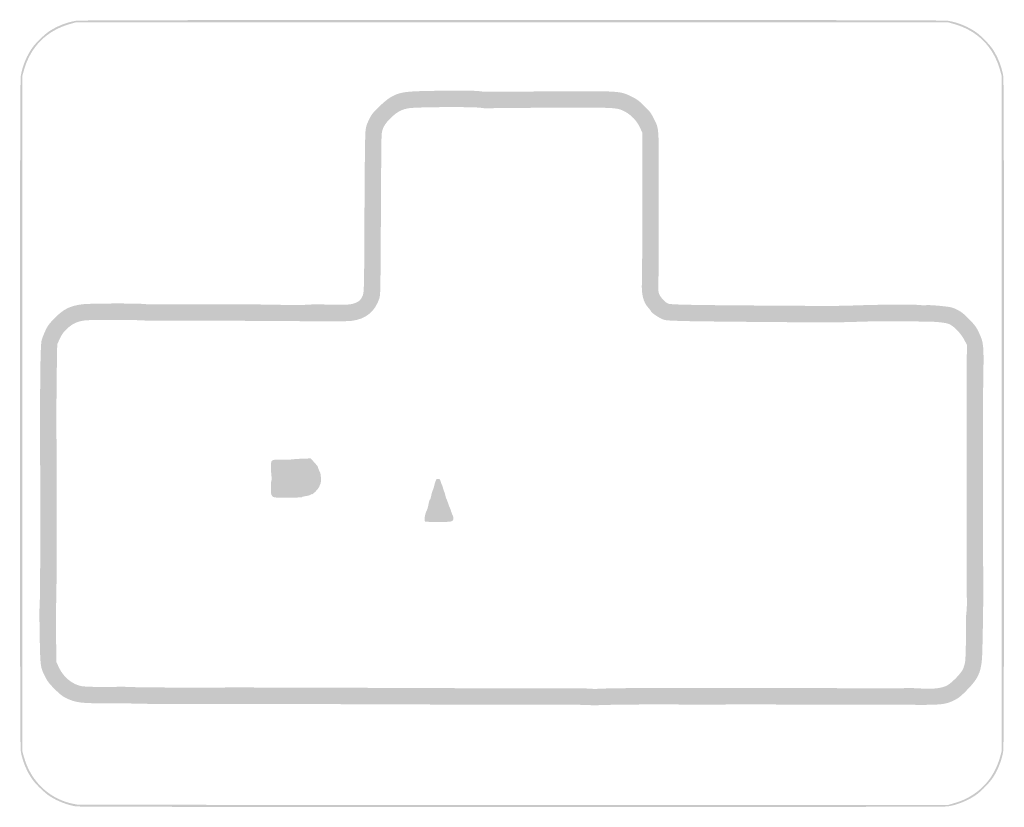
# Model space of a CAD drawing. Header units: inches. Extents: x -15 to 15, y -12 to 12.
import ezdxf

# ---------------------------------------------------------------- set-up
doc = ezdxf.new("R2010")
doc.units = ezdxf.units.IN
doc.header["$MEASUREMENT"] = 0

msp = doc.modelspace()

# ---------------------------------------------------------------- hatches: boundary and pattern name
h = msp.add_hatch(color=7)
edge = h.paths.add_edge_path()
edge.add_spline(control_points=[(-13.27, -11.958), (-13.525, -11.921), (-13.849, -11.796), (-14.074, -11.647), (-14.219, -11.551), (-14.458, -11.326), (-14.573, -11.176), (-14.763, -10.93), (-14.916, -10.562), (-14.959, -10.254), (-14.989, -10.033), (-14.989, 10.033), (-14.959, 10.254), (-14.916, 10.562), (-14.763, 10.93), (-14.573, 11.176), (-14.459, 11.324), (-14.219, 11.551), (-14.08, 11.642), (-13.837, 11.802), (-13.526, 11.921), (-13.254, 11.959), (-13.033, 11.989), (13.033, 11.989), (13.254, 11.959), (13.562, 11.916), (13.93, 11.763), (14.176, 11.573), (14.324, 11.459), (14.551, 11.219), (14.642, 11.08), (14.802, 10.837), (14.921, 10.526), (14.959, 10.254), (14.989, 10.033), (14.989, -10.033), (14.959, -10.254), (14.921, -10.526), (14.802, -10.837), (14.642, -11.08), (14.551, -11.219), (14.324, -11.459), (14.176, -11.573), (13.93, -11.763), (13.562, -11.916), (13.254, -11.959), (13.06, -11.985), (-13.087, -11.984), (-13.27, -11.958)], knot_values=[0, 0, 0, 0, 1, 1, 1, 2, 2, 2, 3, 3, 3, 4, 4, 4, 5, 5, 5, 6, 6, 6, 7, 7, 7, 8, 8, 8, 9, 9, 9, 10, 10, 10, 11, 11, 11, 12, 12, 12, 13, 13, 13, 14, 14, 14, 15, 15, 15, 16, 16, 16, 16], degree=3, periodic=0)
edge = h.paths.add_edge_path(flags=0)
edge.add_spline(control_points=[(13.47, -11.856), (13.714, -11.784), (13.859, -11.717), (14.055, -11.587), (14.453, -11.323), (14.728, -10.933), (14.863, -10.44)], knot_values=[0, 0, 0, 0, 1, 1, 1, 2, 2, 2, 2], degree=3, periodic=0)
edge.add_line((14.863, -10.44), (14.91, -10.27))
edge.add_line((14.91, -10.27), (14.91, 0))
edge.add_line((14.91, 0), (14.91, 10.27))
edge.add_line((14.91, 10.27), (14.863, 10.44))
edge.add_spline(control_points=[(14.863, 10.44), (14.665, 11.164), (14.164, 11.665), (13.44, 11.863)], knot_values=[0, 0, 0, 0, 1, 1, 1, 1], degree=3, periodic=0)
edge.add_line((13.44, 11.863), (13.27, 11.91))
edge.add_line((13.27, 11.91), (0, 11.91))
edge.add_line((0, 11.91), (-13.27, 11.91))
edge.add_line((-13.27, 11.91), (-13.44, 11.863))
edge.add_spline(control_points=[(-13.44, 11.863), (-14.164, 11.665), (-14.665, 11.164), (-14.863, 10.44)], knot_values=[0, 0, 0, 0, 1, 1, 1, 1], degree=3, periodic=0)
edge.add_line((-14.863, 10.44), (-14.91, 10.27))
edge.add_line((-14.91, 10.27), (-14.91, 0))
edge.add_line((-14.91, 0), (-14.91, -10.27))
edge.add_line((-14.91, -10.27), (-14.863, -10.44))
edge.add_spline(control_points=[(-14.863, -10.44), (-14.647, -11.229), (-14.038, -11.78), (-13.25, -11.9), (-13.195, -11.908), (-7.201, -11.914), (0.07, -11.913)], knot_values=[0, 0, 0, 0, 1, 1, 1, 2, 2, 2, 2], degree=3, periodic=0)
edge.add_line((0.07, -11.913), (13.29, -11.91))
edge.add_line((13.29, -11.91), (13.47, -11.856))
h = msp.add_hatch(color=7)
edge = h.paths.add_edge_path()
edge.add_spline(control_points=[(2.41, -8.877), (2.344, -8.867), (1.831, -8.86), (1.27, -8.862), (-0.127, -8.865), (-0.396, -8.864), (-4.28, -8.849), (-6.155, -8.842), (-8.055, -8.837), (-8.5, -8.838), (-10.486, -8.841), (-11.152, -8.839), (-11.47, -8.829), (-11.657, -8.823), (-11.837, -8.818), (-11.87, -8.818), (-11.903, -8.818), (-12.101, -8.818), (-12.31, -8.819), (-13.122, -8.821), (-13.274, -8.803), (-13.559, -8.669), (-13.678, -8.612), (-13.749, -8.558), (-13.914, -8.396), (-14.083, -8.228), (-14.136, -8.162), (-14.209, -8.019), (-14.361, -7.726), (-14.362, -7.716), (-14.38, -6.76), (-14.389, -6.293), (-14.389, -5.847), (-14.38, -5.77), (-14.364, -5.633), (-14.358, -3.61), (-14.366, -1.39), (-14.374, 0.907), (-14.36, 2.067), (-14.322, 2.226), (-14.31, 2.279), (-14.259, 2.408), (-14.21, 2.514), (-14.132, 2.681), (-14.096, 2.73), (-13.927, 2.902), (-13.649, 3.185), (-13.451, 3.283), (-13.06, 3.328), (-12.824, 3.356), (-11.33, 3.359), (-11.18, 3.332), (-11.142, 3.325), (-10.511, 3.321), (-9.78, 3.323), (-8.267, 3.328), (-7.88, 3.326), (-7.01, 3.309), (-6.669, 3.302), (-6.327, 3.304), (-6.25, 3.313), (-6.173, 3.323), (-5.867, 3.324), (-5.57, 3.317), (-4.988, 3.302), (-4.874, 3.312), (-4.715, 3.393), (-4.641, 3.43), (-4.609, 3.462), (-4.568, 3.544), (-4.5, 3.678), (-4.503, 3.569), (-4.491, 6.22), (-4.485, 7.542), (-4.473, 8.481), (-4.461, 8.59), (-4.444, 8.737), (-4.424, 8.803), (-4.351, 8.95), (-4.273, 9.111), (-4.238, 9.155), (-4.036, 9.35), (-3.67, 9.706), (-3.466, 9.79), (-2.92, 9.81), (-2.323, 9.832), (-1.164, 9.836), (-1.01, 9.816), (-0.815, 9.791), (-1.09, 9.792), (1.1, 9.806), (3.293, 9.82), (3.284, 9.821), (3.619, 9.659), (3.802, 9.57), (3.852, 9.534), (4.026, 9.364), (4.201, 9.192), (4.235, 9.148), (4.321, 8.97), (4.482, 8.642), (4.472, 8.797), (4.466, 6.64), (4.465, 6.305), (4.465, 5.652), (4.465, 5.19), (4.465, 4.728), (4.462, 4.202), (4.458, 4.02), (4.452, 3.715), (4.455, 3.684), (4.494, 3.61), (4.554, 3.498), (4.685, 3.368), (4.764, 3.343), (4.857, 3.314), (5.572, 3.301), (7.7, 3.287), (9.932, 3.272), (9.839, 3.272), (10.62, 3.297), (11.331, 3.32), (12.255, 3.323), (12.42, 3.303), (12.48, 3.296), (12.575, 3.295), (12.63, 3.3), (12.685, 3.305), (12.879, 3.294), (13.06, 3.275), (13.37, 3.243), (13.399, 3.236), (13.55, 3.162), (13.682, 3.097), (13.745, 3.047), (13.914, 2.876), (14.095, 2.691), (14.129, 2.645), (14.218, 2.459), (14.359, 2.167), (14.369, 2.068), (14.349, 1.13), (14.341, 0.723), (14.337, -0.978), (14.341, -2.65), (14.345, -4.322), (14.347, -5.744), (14.346, -5.81), (14.337, -6.57), (14.32, -7.358), (14.309, -7.47), (14.27, -7.897), (14.186, -8.073), (13.863, -8.404), (13.677, -8.596), (13.607, -8.653), (13.478, -8.72), (13.212, -8.858), (13.07, -8.874), (12.13, -8.865), (11.954, -8.863), (11.36, -8.863), (10.81, -8.865), (10.26, -8.867), (9.414, -8.865), (8.93, -8.86), (8.446, -8.856), (7.51, -8.854), (6.85, -8.855), (6.19, -8.857), (5.268, -8.857), (4.8, -8.855), (3.836, -8.85), (2.605, -8.866), (2.56, -8.883), (2.543, -8.889), (2.476, -8.887), (2.41, -8.877)], knot_values=[0, 0, 0, 0, 1, 1, 1, 2, 2, 2, 3, 3, 3, 4, 4, 4, 5, 5, 5, 6, 6, 6, 7, 7, 7, 8, 8, 8, 9, 9, 9, 10, 10, 10, 11, 11, 11, 12, 12, 12, 13, 13, 13, 14, 14, 14, 15, 15, 15, 16, 16, 16, 17, 17, 17, 18, 18, 18, 19, 19, 19, 20, 20, 20, 21, 21, 21, 22, 22, 22, 23, 23, 23, 24, 24, 24, 25, 25, 25, 26, 26, 26, 27, 27, 27, 28, 28, 28, 29, 29, 29, 30, 30, 30, 31, 31, 31, 32, 32, 32, 33, 33, 33, 34, 34, 34, 35, 35, 35, 36, 36, 36, 37, 37, 37, 38, 38, 38, 39, 39, 39, 40, 40, 40, 41, 41, 41, 42, 42, 42, 43, 43, 43, 44, 44, 44, 45, 45, 45, 46, 46, 46, 47, 47, 47, 48, 48, 48, 49, 49, 49, 50, 50, 50, 51, 51, 51, 52, 52, 52, 53, 53, 53, 54, 54, 54, 55, 55, 55, 56, 56, 56, 57, 57, 57, 58, 58, 58, 59, 59, 59, 59], degree=3, periodic=0)
edge = h.paths.add_edge_path(flags=0)
edge.add_spline(control_points=[(3.25, -8.361), (3.613, -8.356), (4.32, -8.353), (4.82, -8.355), (5.668, -8.358), (7.295, -8.358), (8.58, -8.354), (8.883, -8.354), (9.72, -8.357), (10.44, -8.362), (11.161, -8.367), (11.831, -8.366), (11.93, -8.359), (12.029, -8.352), (12.248, -8.356), (12.416, -8.367), (12.805, -8.393), (13.072, -8.365), (13.238, -8.281), (13.376, -8.211), (13.654, -7.931), (13.725, -7.79), (13.753, -7.735), (13.786, -7.622), (13.798, -7.54), (13.816, -7.414), (13.833, -6.417), (13.819, -6.29), (13.816, -6.268), (13.822, -6.178), (13.832, -6.09), (13.842, -6.002), (13.849, -5.876), (13.849, -5.81), (13.843, -5.183), (13.839, 0.712), (13.844, 1.31)], knot_values=[0, 0, 0, 0, 1, 1, 1, 2, 2, 2, 3, 3, 3, 4, 4, 4, 5, 5, 5, 6, 6, 6, 7, 7, 7, 8, 8, 8, 9, 9, 9, 10, 10, 10, 11, 11, 11, 12, 12, 12, 12], degree=3, periodic=0)
edge.add_line((13.844, 1.31), (13.85, 2.09))
edge.add_line((13.85, 2.09), (13.773, 2.24))
edge.add_spline(control_points=[(13.773, 2.24), (13.683, 2.416), (13.476, 2.639), (13.338, 2.71), (13.269, 2.746), (13.186, 2.763), (12.998, 2.781), (12.862, 2.794), (12.714, 2.802), (12.67, 2.799), (12.626, 2.796), (12.563, 2.794), (12.53, 2.796), (12.151, 2.816), (11.33, 2.818), (10.75, 2.8), (10.354, 2.787), (9.922, 2.776), (9.79, 2.776), (9.026, 2.773), (5.721, 2.802), (5.24, 2.816), (4.728, 2.831), (4.661, 2.837), (4.58, 2.873), (4.437, 2.938), (4.263, 3.056), (4.238, 3.105), (4.225, 3.13), (4.185, 3.183), (4.149, 3.223), (3.997, 3.393), (3.94, 3.615), (3.954, 3.977), (3.96, 4.116), (3.964, 4.635), (3.964, 5.13), (3.964, 5.625), (3.965, 6.305), (3.966, 6.64), (3.967, 6.976), (3.968, 7.543), (3.968, 7.9)], knot_values=[0, 0, 0, 0, 1, 1, 1, 2, 2, 2, 3, 3, 3, 4, 4, 4, 5, 5, 5, 6, 6, 6, 7, 7, 7, 8, 8, 8, 9, 9, 9, 10, 10, 10, 11, 11, 11, 12, 12, 12, 13, 13, 13, 14, 14, 14, 14], degree=3, periodic=0)
edge.add_line((3.968, 7.9), (3.968, 8.55))
edge.add_line((3.968, 8.55), (3.893, 8.71))
edge.add_spline(control_points=[(3.893, 8.71), (3.797, 8.916), (3.626, 9.094), (3.43, 9.195), (3.192, 9.318), (3.173, 9.319), (1.103, 9.309), (0.088, 9.304), (-0.75, 9.296), (-0.758, 9.291), (-0.766, 9.286), (-0.858, 9.294), (-0.961, 9.308), (-1.189, 9.34), (-2.824, 9.332), (-3.11, 9.298), (-3.341, 9.27), (-3.495, 9.19), (-3.697, 8.993), (-3.873, 8.82), (-3.951, 8.681), (-3.969, 8.5), (-3.976, 8.428), (-3.986, 7.398), (-3.991, 6.21), (-3.996, 5.022), (-4.004, 3.934), (-4.01, 3.793), (-4.019, 3.551), (-4.024, 3.525), (-4.092, 3.373), (-4.255, 3.007), (-4.592, 2.812), (-5.06, 2.812), (-6.709, 2.811), (-7.457, 2.814), (-7.98, 2.821), (-8.239, 2.825), (-9.049, 2.826), (-9.78, 2.824), (-10.511, 2.822), (-11.142, 2.825), (-11.18, 2.832), (-11.294, 2.853), (-12.816, 2.857), (-12.99, 2.837), (-13.226, 2.81), (-13.383, 2.738), (-13.548, 2.581), (-13.658, 2.477), (-13.702, 2.416), (-13.766, 2.28)], knot_values=[0, 0, 0, 0, 1, 1, 1, 2, 2, 2, 3, 3, 3, 4, 4, 4, 5, 5, 5, 6, 6, 6, 7, 7, 7, 8, 8, 8, 9, 9, 9, 10, 10, 10, 11, 11, 11, 12, 12, 12, 13, 13, 13, 14, 14, 14, 15, 15, 15, 16, 16, 16, 17, 17, 17, 17], degree=3, periodic=0)
edge.add_line((-13.766, 2.28), (-13.846, 2.11))
edge.add_line((-13.846, 2.11), (-13.857, 1.46))
edge.add_spline(control_points=[(-13.857, 1.46), (-13.87, 0.702), (-13.872, 0.146), (-13.866, -1.39), (-13.857, -3.611), (-13.864, -5.672), (-13.88, -5.79), (-13.889, -5.856), (-13.891, -6.283), (-13.883, -6.74)], knot_values=[0, 0, 0, 0, 1, 1, 1, 2, 2, 2, 3, 3, 3, 3], degree=3, periodic=0)
edge.add_line((-13.883, -6.74), (-13.869, -7.57))
edge.add_line((-13.869, -7.57), (-13.793, -7.732))
edge.add_spline(control_points=[(-13.793, -7.732), (-13.653, -8.03), (-13.376, -8.253), (-13.09, -8.3), (-12.973, -8.319), (-12.279, -8.333), (-12.07, -8.32), (-11.941, -8.312), (-11.934, -8.312), (-11.45, -8.329), (-11.148, -8.339), (-10.413, -8.341), (-8.48, -8.338), (-8.024, -8.337), (-6.124, -8.342), (-4.26, -8.349), (-0.211, -8.365), (-0.043, -8.365), (1.3, -8.362), (1.878, -8.36), (2.39, -8.367), (2.44, -8.377), (2.49, -8.387), (2.543, -8.389), (2.56, -8.383), (2.577, -8.376), (2.887, -8.366), (3.25, -8.361)], knot_values=[0, 0, 0, 0, 1, 1, 1, 2, 2, 2, 3, 3, 3, 4, 4, 4, 5, 5, 5, 6, 6, 6, 7, 7, 7, 8, 8, 8, 9, 9, 9, 9], degree=3, periodic=0)
h = msp.add_hatch(color=7)
edge = h.paths.add_edge_path()
edge.add_spline(control_points=[(-7.297, -2.514), (-7.336, -2.472), (-7.34, -2.446), (-7.34, -2.255), (-7.34, -2.138), (-7.333, -2.038), (-7.323, -2.032), (-7.314, -2.027), (-7.314, -1.974), (-7.322, -1.916), (-7.33, -1.858), (-7.338, -1.733), (-7.339, -1.638), (-7.341, -1.396), (-7.342, -1.397), (-6.977, -1.401), (-6.819, -1.402), (-6.676, -1.399), (-6.66, -1.393), (-6.644, -1.388), (-6.518, -1.379), (-6.38, -1.374)], knot_values=[0, 0, 0, 0, 1, 1, 1, 2, 2, 2, 3, 3, 3, 4, 4, 4, 5, 5, 5, 6, 6, 6, 7, 7, 7, 7], degree=3, periodic=0)
edge.add_line((-6.38, -1.374), (-6.13, -1.365))
edge.add_line((-6.13, -1.365), (-6.02, -1.485))
edge.add_spline(control_points=[(-6.02, -1.485), (-5.96, -1.55), (-5.909, -1.615), (-5.908, -1.627), (-5.907, -1.651), (-5.87, -1.742), (-5.837, -1.807), (-5.813, -1.853), (-5.809, -2.107), (-5.832, -2.143), (-5.842, -2.158), (-5.85, -2.175), (-5.851, -2.18), (-5.862, -2.232), (-5.912, -2.305), (-5.988, -2.379), (-6.039, -2.428), (-6.08, -2.462), (-6.08, -2.454), (-6.08, -2.446), (-6.101, -2.453), (-6.127, -2.47), (-6.154, -2.487), (-6.221, -2.507), (-6.278, -2.513), (-6.335, -2.52), (-6.386, -2.533), (-6.392, -2.543), (-6.398, -2.552), (-6.594, -2.56), (-6.828, -2.56), (-7.246, -2.56), (-7.254, -2.559), (-7.297, -2.514)], knot_values=[0, 0, 0, 0, 1, 1, 1, 2, 2, 2, 3, 3, 3, 4, 4, 4, 5, 5, 5, 6, 6, 6, 7, 7, 7, 8, 8, 8, 9, 9, 9, 10, 10, 10, 11, 11, 11, 11], degree=3, periodic=0)
h = msp.add_hatch(color=7)
edge = h.paths.add_edge_path()
edge.add_spline(control_points=[(-2.647, -3.287), (-2.684, -3.249), (-2.65, -3.046), (-2.587, -2.93), (-2.575, -2.908), (-2.554, -2.829), (-2.54, -2.755), (-2.527, -2.681), (-2.508, -2.62), (-2.499, -2.62), (-2.49, -2.62), (-2.473, -2.568), (-2.461, -2.505), (-2.449, -2.442), (-2.426, -2.363), (-2.411, -2.33), (-2.395, -2.297), (-2.376, -2.238), (-2.369, -2.2), (-2.361, -2.162), (-2.346, -2.107), (-2.334, -2.08), (-2.323, -2.053), (-2.313, -2.021), (-2.312, -2.01), (-2.311, -1.999), (-2.284, -1.99), (-2.251, -1.99), (-2.201, -1.99), (-2.19, -2), (-2.174, -2.06), (-2.165, -2.099), (-2.15, -2.139), (-2.141, -2.15), (-2.133, -2.161), (-2.114, -2.215), (-2.1, -2.27), (-2.086, -2.325), (-2.067, -2.379), (-2.06, -2.39), (-2.052, -2.401), (-2.04, -2.44), (-2.033, -2.477), (-2.026, -2.513), (-2.008, -2.572), (-1.992, -2.607), (-1.976, -2.641), (-1.953, -2.706), (-1.939, -2.75), (-1.926, -2.794), (-1.909, -2.839), (-1.901, -2.85), (-1.893, -2.861), (-1.875, -2.91), (-1.859, -2.96), (-1.844, -3.01), (-1.82, -3.072), (-1.806, -3.1), (-1.768, -3.174), (-1.774, -3.234), (-1.824, -3.269), (-1.861, -3.294), (-1.938, -3.3), (-2.251, -3.3), (-2.461, -3.3), (-2.639, -3.294), (-2.647, -3.287)], knot_values=[0, 0, 0, 0, 1, 1, 1, 2, 2, 2, 3, 3, 3, 4, 4, 4, 5, 5, 5, 6, 6, 6, 7, 7, 7, 8, 8, 8, 9, 9, 9, 10, 10, 10, 11, 11, 11, 12, 12, 12, 13, 13, 13, 14, 14, 14, 15, 15, 15, 16, 16, 16, 17, 17, 17, 18, 18, 18, 19, 19, 19, 20, 20, 20, 21, 21, 21, 22, 22, 22, 22], degree=3, periodic=0)

doc.saveas('drawing.dxf')
